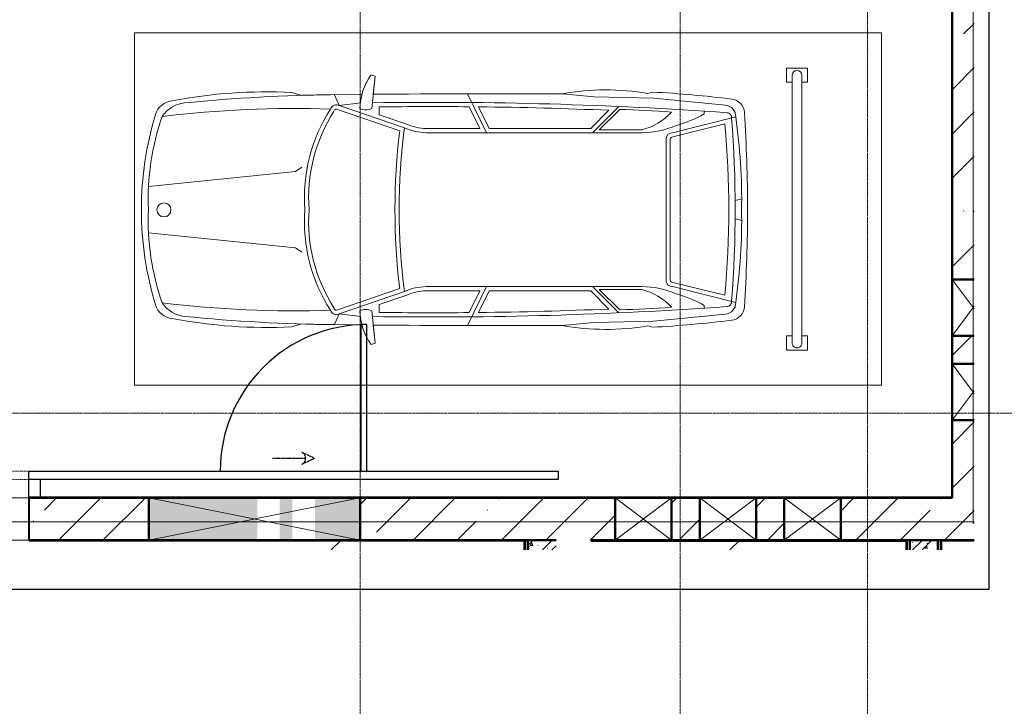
# Model space of a CAD drawing. Header units: millimetres. Extents: x -290 to 116110, y -2975 to 80225.
# Tile 224 of 247: x 88775 to 95761, y 33182 to 38054. Entities that reach past the tile are written whole.
import ezdxf

# ---------------------------------------------------------------- set-up
doc = ezdxf.new("R2010")
doc.units = ezdxf.units.MM
for name, pattern in [('ADSK_Линия сетки', [25, 20, -2.5, 0, -2.5]), ('ADSK_Штриховая_ш2 п1', [3, 2, -1]), ('Штрих_1_1_', [2, 1, -1])]:
    doc.linetypes.add(name, pattern=pattern)
for name, color, linetype, lineweight in [('Двери', 7, 'Continuous', 18), ('Каркас_Импост', 7, 'Continuous', 30), ('Окна', 7, 'Continuous', 18), ('Оси', 7, 'Continuous', 9), ('Открывание', 7, 'Continuous', 30), ('Панель', 7, 'Continuous', 30), ('Парковка', 7, 'Continuous', 18), ('Проем', 7, 'Continuous', 18), ('Стены разрез', 7, 'Continuous', 40), ('Стены штриховка', 7, 'Continuous', 40), ('Тонкие линии', 7, 'Continuous', 18), ('Элементы узлов', 7, 'Continuous', 18)]:
    doc.layers.add(name, color=color, linetype=linetype, lineweight=lineweight)
pattern_1 = [(50, (0, 0), (218.6211678, -19.1267987), [22.86, -251.46]), (355, (0, 0), (-42.2918743, 229.2684153), [18.288, -201.168]), (100.451, (18.22, -1.6), (176.3310746, 210.139632), [19.428, -213.708]), (46.184, (0, 60.96), (325.29495, -50.4516404), [34.29, -377.19]), (96.636, (27.1, 56.76), (284.8830085, 296.912656), [29.142, -320.562]), (351.184, (0, 60.96), (284.8858166, 296.910704), [27.432, -301.752]), (21, (30.48, 45.72), (181.9375257, -122.7183205), [22.86, -251.46]), (326, (30.48, 45.72), (74.1622266, 221.0261817), [18.288, -201.168]), (71.451, (45.64, 35.5), (256.100348, 98.305262), [19.428, -213.708]), (37.5, (0, 0), (3.70638957, 101.46589536), [3.353, -195.377, 3.353, -200.863, -201.93]), (37.5, (0, 0), (3.70638957, 101.46589536), [-402.946, 3.353, -198.577]), (7.5, (0, 0), (80.18357624, 120.2165259), [3.353, -113.081, 3.353, -190.805, -76.962]), (7.5, (0, 0), (80.18357624, 120.2165259), [-310.591, 3.353, -73.609]), (327.5, (-67.97, 0), (162.70864647, -6.87497134), [3.353, -72.847, 3.353, -234.391, -315.468]), (327.5, (-67.97, 0), (162.70864647, -6.87497134), [-313.944, 3.353, -312.115]), (317.5, (-98.45, 0), (177.7546761, 30.511831), [3.353, -95.707, 3.353, -154.534, -224.028]), (317.5, (-98.45, 0), (177.7546761, 30.511831), [-256.946, 3.353, -220.675])]
pattern_2 = [(45, (0, 0), (-101.0278814, 101.0278814), []), (45, (67.35, 0), (-101.0278814, 101.0278814), [])]
pattern_3 = [(0, (0, 0), (406.4, 101.6), [33.528, -271.272, 33.528, -271.272, -1625.6]), (0, (0, 0), (406.4, 101.6), [-609.6, 33.528, -576.072, 33.528, -271.272, -711.2]), (0, (0, 0), (406.4, 101.6), [-1524, 33.528, -169.672, 33.528, -474.472]), (120, (152.4, 50.8), (-291.188181, 301.1527241), [33.528, -271.272, 33.528, -271.272, -1625.6]), (120, (152.4, 50.8), (-291.188181, 301.1527241), [-609.6, 33.528, -576.072, 33.528, -271.272, -711.2]), (120, (152.4, 50.8), (-291.188181, 301.1527241), [-1524, 33.528, -169.672, 33.528, -474.472]), (240, (203.2, 254), (-115.211819, -402.7527241), [33.528, -271.272, 33.528, -271.272, -1625.6]), (240, (203.2, 254), (-115.211819, -402.7527241), [-609.6, 33.528, -576.072, 33.528, -271.272, -711.2]), (240, (203.2, 254), (-115.211819, -402.7527241), [-1524, 33.528, -169.672, 33.528, -474.472])]
pattern_4 = [(45, (0, 0), (-314.308964, 314.308964), []), (45, (314.3, 0), (-314.308964, 314.308964), [555.625, -111.125, 3.353, -107.772])]

# ---------------------------------------------------------------- blocks, each defined once
blk = doc.blocks.new('101_Ворота откатные - _ПЧ_3600х2400_EI60_Л-4279469-B2_-11_400__На лист секция 4_-11_400')
at = {"layer": 'Каркас_Импост', "color": 253, "true_color": 0xaaaaaa}
for p, q in [((-1880, -280), (-1880, -150)), ((-1800, -150), (-1800, -280))]:
    blk.add_line(p, q, dxfattribs=at)
at = {"layer": 'Открывание', "color": 253, "linetype": 'ADSK_Штриховая_ш2 п1', "true_color": 0xaaaaaa}
for p, q in [((-3827.5, -430), (-3736.9, -387.7)), ((-3827.5, -430), (-3736.9, -472.3)), ((-3763.8, -430), (-3527.5, -430))]:
    blk.add_line(p, q, dxfattribs=at)
blk.add_arc((-3717.2, -430), 46.6, 115, 245, dxfattribs=at)
at = {"layer": 'Панель', "color": 253, "true_color": 0xaaaaaa}
for p, q in [((-5555, -280), (-1800, -280)), ((-5555, -340), (-5555, -280)), ((-1800, -340), (-5555, -340)), ((-4197.5, -340), (-4197.5, -1380)), ((-4157.5, -340), (-4157.5, -1380)), ((-1800, -280), (-1800, -340)), ((-4197.5, -1380), (-4157.5, -1380))]:
    blk.add_line(p, q, dxfattribs=at)
at = {"layer": 'Панель', "color": 253, "linetype": 'Штрих_1_1_', "lineweight": 9, "true_color": 0xaaaaaa}
for p, q in [((1875, -280), (-1800, -280)), ((-1800, -340), (1875, -340))]:
    blk.add_line(p, q, dxfattribs=at)
at = {"layer": 'Панель', "color": 253, "true_color": 0xaaaaaa}
blk.add_arc((-4197.5, -340), 1040, 270, 0, dxfattribs=at)
blk = doc.blocks.new('199_Парковочные места 3 класса и МГН - Средний класс-5604842-B2_-11_400__На лист секция 4_-11_400')
at = {"layer": 'Парковка', "color": 253, "true_color": 0xaaaaaa}
for p, q in [((2500, 5300), (0, 5300)), ((0, 5300), (0, 0)), ((2500, 0), (2500, 5300)), ((250, 4775), (350, 4775)), ((250, 4625), (250, 4775)), ((350, 4735), (350, 4775)), ((2150, 4735), (2150, 4775)), ((2150, 4775), (2250, 4775)), ((2250, 4625), (2250, 4775)), ((300, 4735), (2200, 4735)), ((250, 4625), (350, 4625)), ((300, 4665), (2200, 4665)), ((350, 4625), (350, 4665)), ((2150, 4625), (2150, 4665)), ((2150, 4625), (2250, 4625)), ((0, 0), (2500, 0))]:
    blk.add_line(p, q, dxfattribs=at)
for centre, start, end in [((300, 4700), 90, 270), ((2200, 4700), 270, 90)]:
    blk.add_arc(centre, 35, start, end, dxfattribs=at)
at = {"layer": 'Элементы узлов', "color": 253, "true_color": 0xaaaaaa}
for p, q in [((707.7, 3817), (596, 4265.1)), ((1188.1, 4261.3), (1176.6, 4307.4)), ((1319.5, 4261.3), (1331, 4307.4)), ((1799.9, 3817), (1911.6, 4265.1)), ((511.9, 4192.1), (462.6, 3681.8)), ((1995.8, 4192.1), (2045.1, 3681.8)), ((737.9, 3819.8), (645.9, 4188.9)), ((1769.7, 3819.8), (1861.7, 4188.9)), ((574.3, 4041.7), (555, 4041.7)), ((1933.4, 4041.7), (1952.6, 4041.7)), ((1253.8, 3800.9), (753.8, 3800.9)), ((1253.8, 3800.9), (1753.8, 3800.9)), ((1253.8, 3770.9), (753.8, 3770.9)), ((1253.8, 3770.9), (1753.8, 3770.9)), ((419.2, 3675.6), (428.5, 3641.5)), ((428.5, 3641.5), (419.2, 3675.6)), ((462.6, 3681.8), (453.3, 3259.9)), ((2045.1, 3681.8), (2054.4, 3259.9)), ((2088.5, 3675.6), (2079.2, 3641.5)), ((2088.5, 3675.6), (2079.2, 3641.5)), ((687.7, 3297.4), (687.7, 3598.1)), ((707.7, 2069.1), (707.7, 3598.1)), ((1800, 2069.1), (1799.9, 3598.1)), ((1819.9, 3297.4), (1819.9, 3598.1)), ((707.7, 3249.1), (521.7, 3435.1)), ((687.7, 3297.4), (542, 3443)), ((1799.9, 3249.1), (1986, 3435.1)), ((1819.9, 3297.4), (1965.6, 3443)), ((677.7, 3236.7), (548.7, 3365.7)), ((1830, 3236.7), (1959, 3365.7)), ((453.3, 3259.9), (431.6, 3033.4)), ((677.7, 2516.2), (677.7, 3236.7)), ((1830, 2516.2), (1830, 3236.7)), ((2054.4, 3259.9), (2076.1, 3033.4)), ((677.7, 2516.2), (524, 2441.1)), ((1830, 2516.2), (1983.6, 2441.1)), ((707.7, 2497.5), (431.5, 2362.6)), ((677.7, 2449.4), (523.4, 2374)), ((677.7, 2069.4), (677.7, 2449.4)), ((1800, 2497.5), (2076.1, 2362.6)), ((1830, 2069.4), (1830, 2449.4)), ((1830, 2449.4), (1984.3, 2374)), ((515.3, 1452.5), (672.7, 1914.3)), ((580.4, 1736.3), (644.8, 1925.3)), ((1992.3, 1452.5), (1834.9, 1914.3)), ((1927.3, 1736.3), (1862.8, 1925.3)), ((542.8, 1440), (693.3, 1881.5)), ((1964.9, 1440), (1814.4, 1881.5)), ((297.9, 1678.4), (307.5, 1706.8)), ((297.9, 1678.4), (307.5, 1706.8)), ((307.5, 1706.8), (535.8, 1682.8)), ((307.5, 1706.8), (435.2, 1693.4)), ((580.4, 1736.3), (524.7, 1736.3)), ((1927.3, 1736.3), (1982.9, 1736.3)), ((2200.1, 1706.8), (1971.9, 1682.8)), ((2072.4, 1693.4), (2200.1, 1706.8)), ((2209.8, 1678.4), (2200.1, 1706.8)), ((2200.1, 1706.8), (2209.8, 1678.4)), ((435.9, 1612.5), (437.8, 1418.4)), ((437.8, 1418.4), (435.9, 1612.5)), ((2071.8, 1612.5), (2069.9, 1418.4)), ((2071.8, 1612.5), (2069.9, 1418.4)), ((515.3, 1452.5), (496.7, 1604.6)), ((1992.3, 1452.5), (2010.9, 1604.6)), ((515.3, 1452.5), (437.8, 1418.4)), ((1992.3, 1452.5), (2069.9, 1418.4)), ((422.3, 1114.3), (442.5, 1185.5)), ((422.3, 1114.3), (442.5, 1185.5)), ((952.8, 1185.7), (983.8, 1142.3)), ((983.8, 1142.3), (1089.6, 98.7)), ((1523.8, 1142.3), (1418.1, 98.7)), ((1554.8, 1185.7), (1523.8, 1142.3)), ((2085.4, 1114.3), (2065.2, 1185.5)), ((2065.2, 1185.5), (2085.4, 1114.3))]:
    blk.add_line(p, q, dxfattribs=at)
blk.add_circle((1255.7, 208.4), 49.6, dxfattribs=at)
for centre, radius, start, end in [((1249.8, -6442.3), 10791.2, 89.97872, 93.64072), ((1249.8, -6442.3), 10791.2, 89.97872, 93.64072), ((1257.8, -6442.3), 10791.2, 86.35928, 90.02128), ((1257.8, -6442.3), 10791.2, 86.35928, 90.02128), ((571.1, 4224.2), 103.1, 93.64072, 173.11645), ((571.1, 4224.2), 103.1, 93.64072, 173.11645), ((592.6, 4184.1), 81.1, 87.57714, 174.30712), ((1185.4, 179.7), 4127.7, 89.05008, 98.20922), ((1322.3, 179.7), 4127.7, 81.79078, 90.94992), ((1915.1, 4184.1), 81.1, 5.69288, 92.42286), ((1936.5, 4224.2), 103.1, 6.88355, 86.35928), ((1936.5, 4224.2), 103.1, 6.88355, 86.35928), ((9206.1, 3181.8), 8800.8, 173.11645, 176.78329), ((9206.1, 3181.8), 8800.8, 173.11645, 176.78329), ((29999.8, 2117.9), 29507.5, 175.94567, 180.83663), ((599.8, 4201.7), 33.8, 82.90499, 175.94567), ((1253.8, -3792.2), 8053.7, 85.37189, 94.62811), ((1253.8, -2688.8), 6904.6, 84.9489, 95.0511), ((1907.8, 4201.7), 33.8, 4.05433, 97.09501), ((-27492.1, 2117.9), 29507.5, 359.16337, 4.05433), ((-6698.4, 3181.8), 8800.8, 3.21671, 6.88355), ((-6698.4, 3181.8), 8800.8, 3.21671, 6.88355), ((-103, 3648.4), 783.2, 14.41856, 30.14464), ((2610.7, 3648.4), 783.2, 149.85536, 165.58144), ((104.4, 3598.1), 603.3, 359.9999, 24.0001), ((2403.2, 3598.1), 603.3, 155.9999, 180.0001), ((29999.8, 2117.9), 29487.5, 176.7104, 177.42426), ((270, 3491.9), 431, 14.26033, 47.55829), ((753.8, 3817), 46.1, 180, 270), ((753.8, 3817), 16.1, 170.21272, 270), ((1753.8, 3817), 16.1, 270, 9.78728), ((1753.8, 3817), 46.1, 270, 360), ((2237.6, 3491.9), 431, 132.44171, 165.73967), ((-27492.1, 2117.9), 29487.5, 2.57574, 3.2896), ((2197.9, 3346.5), 1793.9, 170.53349, 190.05076), ((2197.9, 3346.5), 1793.9, 170.53349, 190.05076), ((309.7, 3346.5), 1793.9, 349.94924, 9.46651), ((309.7, 3346.5), 1793.9, 349.94924, 9.46651), ((29999.8, 2117.9), 29477.5, 177.57386, 179.37165), ((-27492.1, 2117.9), 29477.5, 0.62835, 2.42614), ((122294.8, 2693.9), 121863.7, 179.840376, 180.470422), ((122294.8, 2693.9), 121863.7, 179.840376, 180.470422), ((-119787.1, 2693.9), 121863.7, 359.529578, 0.159624), ((-119787.1, 2693.9), 121863.7, 359.529578, 0.159624), ((29999.8, 2117.9), 29477.5, 179.50208, 180.74176), ((-27492.1, 2117.9), 29477.5, 359.25824, 0.49792), ((308.1, 2077.9), 369.7, 335.61396, 358.68292), ((308.1, 2077.9), 399.7, 335.8269, 358.73332), ((2199.5, 2077.9), 399.7, 181.26668, 204.1731), ((2199.5, 2077.9), 369.7, 181.31708, 204.38604), ((1253.8, 6444.6), 4567.5, 262.69112, 277.30914), ((1253.8, 6444.6), 4597.5, 262.99667, 277.00359), ((545.7, 2019.9), 421.9, 234.03344, 268.65511), ((545.7, 2019.9), 421.9, 234.03344, 254.91982), ((444.1, 1640.4), 100.9, 335.18442, 24.81558), ((2063.5, 1640.4), 100.9, 155.18442, 204.81558), ((1962, 2019.9), 421.9, 271.34489, 305.96656), ((1962, 2019.9), 421.9, 285.08018, 305.96656), ((12318.1, 1542.7), 11881, 180.5997, 185.74132), ((12318.1, 1542.7), 11881, 180.5997, 181.72311), ((555, 1431.5), 44.9, 152.07654, 249.86273), ((555, 1431.5), 14.9, 145.34334, 249.86273), ((1172.2, 2380), 1145.5, 237.43771, 274.08639), ((1335.5, 2380), 1145.5, 265.91361, 302.76957), ((1952.7, 1431.5), 14.9, 280.82416, 34.65666), ((1952.7, 1431.5), 44.9, 290.13727, 27.92346), ((-9810.4, 1542.7), 11881, 354.25868, 359.4003), ((-9810.4, 1542.7), 11881, 358.27689, 359.4003), ((8357.7, 1141), 7822.1, 178.18053, 186.93909), ((1172.2, 2380), 1175.5, 237.43771, 273.98192), ((1335.5, 2380), 1175.5, 266.01808, 302.56229), ((-5850.1, 1141), 7822.1, 353.06091, 1.81947), ((3990.7, 937.1), 3572.9, 177.15703, 190.80498), ((3990.7, 937.1), 3572.9, 177.15703, 190.80498), ((-1483.1, 937.1), 3572.9, 349.19502, 2.84297), ((-1483.1, 937.1), 3572.9, 349.19502, 2.84297), ((710.3, 375.7), 214.7, 185.74132, 236.84435), ((1797.4, 375.7), 214.7, 303.15565, 354.25868), ((617.5, 279.1), 136.8, 184.93354, 253.12837), ((617.5, 279.1), 136.8, 184.93354, 253.12837), ((1890.2, 279.1), 136.8, 286.87163, 355.06646), ((1890.2, 279.1), 136.8, 286.87163, 355.06646), ((1253.8, 2377.4), 2329.4, 253.12837, 269.9999), ((1253.8, 2377.4), 2329.4, 253.12837, 269.9999), ((1178.2, 1868.5), 1772, 250.71315, 272.44644), ((1329.5, 1868.5), 1772, 267.55356, 289.28685), ((1253.8, 2377.4), 2329.4, 270.0001, 286.87163), ((1253.8, 2377.4), 2329.4, 270.0001, 286.87163)]:
    blk.add_arc(centre, radius, start, end, dxfattribs=at)
blk = doc.blocks.new('135_SLK_GD_AR_rvt-1-B2_-11_400__На лист секция 4_-11_400')
at = {"layer": 'Стены разрез', "lineweight": 9, "true_color": 0xaaaaaa}
h = blk.add_hatch(dxfattribs=at)
h.set_pattern_fill('FP_5', color=253, style=0, pattern_type=2)
h.set_pattern_definition(pattern_3)
h.paths.add_polyline_path([(-13043238.6, -9264670.3), (-13043219.7, -9264670.3), (-13043219.7, -9264600.3), (-13043239.7, -9264600.3), (-13043239.7, -9264670.3)])
h = blk.add_hatch(dxfattribs=at)
h.set_pattern_fill('FP_1', color=253, style=0, pattern_type=2)
h.set_pattern_definition(pattern_1)
h.paths.add_polyline_path([(-13043219.7, -9264670.3), (-13043019.7, -9264670.3), (-13043019.7, -9264600.3), (-13043219.7, -9264600.3)])
h = blk.add_hatch(dxfattribs=at)
h.set_pattern_fill('FP_2', color=253, style=0, pattern_type=2)
h.set_pattern_definition(pattern_2)
h.paths.add_polyline_path([(-13043219.7, -9264670.3), (-13043019.7, -9264670.3), (-13043019.7, -9264600.3), (-13043219.7, -9264600.3)])
h = blk.add_hatch(dxfattribs=at)
h.set_pattern_fill('FP_5', color=253, style=0, pattern_type=2)
h.set_pattern_definition(pattern_3)
h.paths.add_polyline_path([(-13040529.4, -9264670.3), (-13040509.7, -9264670.3), (-13040509.7, -9264600.3), (-13040529.7, -9264600.3), (-13040529.7, -9264670.3)])
h = blk.add_hatch(dxfattribs=at)
h.set_pattern_fill('FP_1', color=253, style=0, pattern_type=2)
h.set_pattern_definition(pattern_1)
h.paths.add_polyline_path([(-13040309.7, -9264670.3), (-13040309.7, -9264600.3), (-13040509.7, -9264600.3), (-13040509.7, -9264670.3), (-13040312.4, -9264670.3)])
h = blk.add_hatch(dxfattribs=at)
h.set_pattern_fill('FP_2', color=253, style=0, pattern_type=2)
h.set_pattern_definition(pattern_2)
h.paths.add_polyline_path([(-13040309.7, -9264670.3), (-13040309.7, -9264600.3), (-13040509.7, -9264600.3), (-13040509.7, -9264670.3), (-13040312.4, -9264670.3)])
h = blk.add_hatch(dxfattribs=at)
h.set_pattern_fill('FP_5', color=253, style=0, pattern_type=2)
h.set_pattern_definition(pattern_3)
h.paths.add_polyline_path([(-13040309.7, -9264670.3), (-13040289.7, -9264670.3), (-13040289.7, -9264600.3), (-13040309.7, -9264600.3)])
at = {"layer": 'Стены разрез', "color": 253, "true_color": 0xaaaaaa}
for p, q in [((-13040211.7, -9253670.3), (-13040211.7, -9264298.3)), ((-13040209.7, -9262750.3), (-13040209.7, -9258450.3)), ((-13040209.7, -9263350.3), (-13040209.7, -9263150.3)), ((-13040209.7, -9264298.3), (-13040209.7, -9263750.3)), ((-13040211.7, -9264298.3), (-13046759.7, -9264298.3)), ((-13046759.7, -9264298.3), (-13046759.7, -9264300.3)), ((-13046759.7, -9264300.3), (-13045909.7, -9264300.3)), ((-13044409.7, -9264300.3), (-13042599.7, -9264300.3)), ((-13042199.7, -9264300.3), (-13041999.7, -9264300.3)), ((-13041599.7, -9264300.3), (-13041399.7, -9264300.3)), ((-13040999.7, -9264300.3), (-13040209.7, -9264300.3)), ((-13040209.7, -9264300.3), (-13040209.7, -9264298.3)), ((-13045909.7, -9264600.3), (-13046759.7, -9264600.3)), ((-13046759.7, -9264600.3), (-13046759.7, -9264602.3)), ((-13046759.7, -9264602.3), (-13043244.7, -9264602.3)), ((-13043244.7, -9264600.3), (-13044409.7, -9264600.3)), ((-13043219.7, -9264600.3), (-13043244.7, -9264600.3)), ((-13043244.7, -9264600.3), (-13043244.7, -9264670.3)), ((-13043244.7, -9264602.3), (-13043244.7, -9264600.3)), ((-13043019.7, -9264600.3), (-13043219.7, -9264600.3)), ((-13042599.7, -9264600.3), (-13042769.7, -9264600.3)), ((-13042769.7, -9264605.3), (-13040534.7, -9264605.3)), ((-13041999.7, -9264600.3), (-13042199.7, -9264600.3)), ((-13041399.7, -9264600.3), (-13041599.7, -9264600.3)), ((-13040529.7, -9264600.3), (-13040999.7, -9264600.3)), ((-13040534.7, -9264605.3), (-13040534.7, -9264670.3)), ((-13040509.7, -9264600.3), (-13040529.7, -9264600.3)), ((-13040509.7, -9264600.3), (-13040509.7, -9264605.3)), ((-13040309.7, -9264600.3), (-13040509.7, -9264600.3)), ((-13040309.7, -9264670.3), (-13040309.7, -9264600.3)), ((-13040309.7, -9264600.3), (-13040309.7, -9264670.3)), ((-13040284.7, -9264600.3), (-13040309.7, -9264600.3)), ((-13040052.9, -9264600.3), (-13040284.7, -9264600.3)), ((-13040284.7, -9264600.3), (-13040284.7, -9264602.3)), ((-13040284.7, -9264670.3), (-13040284.7, -9264600.3)), ((-13040284.7, -9264602.3), (-13040052.9, -9264602.3))]:
    blk.add_line(p, q, dxfattribs=at)
at = {"layer": 'Стены штриховка', "color": 253, "true_color": 0xaaaaaa}
for p, q in [((-13043239.7, -9264600.3), (-13043239.7, -9264670.3)), ((-13043219.7, -9264600.3), (-13043219.7, -9264670.3)), ((-13043219.7, -9264670.3), (-13043219.7, -9264600.3)), ((-13040529.7, -9264600.3), (-13040529.7, -9264605.3)), ((-13040529.7, -9264605.3), (-13040529.7, -9264670.3)), ((-13040509.7, -9264605.3), (-13040509.7, -9264600.3)), ((-13040509.7, -9264605.3), (-13040509.7, -9264670.3)), ((-13040509.7, -9264670.3), (-13040509.7, -9264605.3)), ((-13040289.7, -9264670.3), (-13040289.7, -9264600.3))]:
    blk.add_line(p, q, dxfattribs=at)
at = {"layer": 'Двери', "color": 253, "lineweight": 18, "true_color": 0xaaaaaa, "rotation": 180}
blk.add_blockref('101_Ворота откатные - _ПЧ_3600х2400_EI60_Л-4279469-B2_-11_400__На лист секция 4_-11_400', (-13048559.7, -9264450.3), dxfattribs=at)
at = {"layer": 'Парковка', "color": 253, "lineweight": 18, "true_color": 0xaaaaaa, "rotation": 270.0000000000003}
blk.add_blockref('199_Парковочные места 3 класса и МГН - Средний класс-5604842-B2_-11_400__На лист секция 4_-11_400', (-13046009.7, -9261001.5), dxfattribs=at)
blk = doc.blocks.new('ADSK_Дверь_Проем - ADSK_Дверь_Проем-1755913-B2_-11_400__На лист секция 4_-11_400')
at = {"layer": 'Проем', "color": 253, "true_color": 0xaaaaaa}
for p, q in [((-1800, 150), (1800, 150)), ((-1800, -150), (1800, -150))]:
    blk.add_line(p, q, dxfattribs=at)
blk = doc.blocks.new('231_Отверстие прямоуг _Окно_Стена_ - Отверстие-2046231-B2_-11_400__На лист секция 4_-11_400')
at = {"layer": 'Окна', "color": 253, "lineweight": 50, "true_color": 0xaaaaaa}
for p, q in [((-75, -150), (-75, 150)), ((-75, 150), (325, 150)), ((325, 150), (325, -150)), ((325, -150), (-75, -150))]:
    blk.add_line(p, q, dxfattribs=at)
at = {"layer": 'Элементы узлов', "color": 253, "true_color": 0xaaaaaa}
for p, q in [((-75, 150), (-75, -150)), ((325, 150), (-75, 150)), ((325, 150), (-75, -150)), ((-75, 150), (325, -150)), ((325, 150), (325, -150)), ((-75, -150), (325, -150))]:
    blk.add_line(p, q, dxfattribs=at)
blk = doc.blocks.new('231_Отверстие прямоуг _Окно_Стена_ - Отверстие-V119-B2_-11_400__На лист секция 4_-11_400')
at = {"layer": 'Окна', "color": 253, "lineweight": 50, "true_color": 0xaaaaaa}
for p, q in [((-75, -6.7), (-75, 150)), ((-75, 150), (325, 150)), ((325, 150), (325, -6.7))]:
    blk.add_line(p, q, dxfattribs=at)
at = {"layer": 'Элементы узлов', "color": 253, "true_color": 0xaaaaaa}
for p, q in [((-75, 150), (-75, -6.7)), ((325, 150), (-75, 150)), ((-75, 150), (134, -6.7)), ((325, 150), (116, -6.7)), ((325, 150), (325, -6.7))]:
    blk.add_line(p, q, dxfattribs=at)
blk = doc.blocks.new('231_Отверстие прямоуг _Окно_Стена_ - Отверстие-2042421-B2_-11_400__На лист секция 4_-11_400')
at = {"layer": 'Элементы узлов', "true_color": 0xffffaa}
h = blk.add_hatch(color=51, dxfattribs=at)
h.paths.add_polyline_path([(657.4, -150), (875, -150), (875, 150), (555, 150), (555, -150), (560, -150)])
h.paths.add_polyline_path([(-46.5, -150), (145, -150), (145, 150), (-625, 150), (-625, -150), (-398.5, -150)])
h.paths.add_polyline_path([(390, -150), (395, -150), (395, 150), (305, 150), (305.4, -150), (310, -150)])
at = {"layer": 'Элементы узлов', "color": 253, "lineweight": 50, "true_color": 0xaaaaaa}
for p, q in [((-625, -150), (-625, 150)), ((-625, 150), (875, 150)), ((875, 150), (875, -150)), ((875, -150), (-625, -150))]:
    blk.add_line(p, q, dxfattribs=at)
at = {"layer": 'Элементы узлов', "color": 253, "true_color": 0xaaaaaa}
for p, q in [((-625, 150), (-625, -150)), ((875, 150), (-625, 150)), ((875, 150), (-625, -150)), ((-625, 150), (875, -150)), ((875, 150), (875, -150)), ((-625, -150), (875, -150))]:
    blk.add_line(p, q, dxfattribs=at)
blk = doc.blocks.new('135_SLK_GD_KR_rvt-1-B2_-11_400__На лист секция 4_-11_400')
at = {"layer": 'Стены разрез', "lineweight": 9, "true_color": 0xaaaaaa}
h = blk.add_hatch(dxfattribs=at)
h.set_pattern_fill('FP_12', color=253, style=0, pattern_type=2)
h.set_pattern_definition(pattern_4)
h.paths.add_polyline_path([(-13040052.9, -9264300.3), (-13040052.9, -9263750.3), (-13040209.7, -9263750.3), (-13040209.7, -9264300.3), (-13040059.7, -9264300.3)])
h.paths.add_polyline_path([(-13040052.9, -9263350.3), (-13040052.9, -9263150.3), (-13040209.7, -9263150.3), (-13040209.7, -9263350.3), (-13040059.7, -9263350.3)])
h.paths.add_polyline_path([(-13040059.7, -9262750.3), (-13040052.9, -9262750.3), (-13040052.9, -9258450.3), (-13040209.7, -9258450.3), (-13040209.7, -9262750.3)])
h.paths.add_polyline_path([(-13040052.9, -9256350.3), (-13040052.9, -9253920.3), (-13040209.7, -9253920.3), (-13040209.7, -9256350.3), (-13040059.7, -9256350.3)])
h.paths.add_polyline_path([(-13040052.9, -9252470.3), (-13040052.9, -9250350.3), (-13040209.7, -9250350.3), (-13040209.7, -9252470.3), (-13040059.7, -9252470.3)])
h = blk.add_hatch(dxfattribs=at)
h.set_pattern_fill('FP_12', color=253, style=0, pattern_type=2)
h.set_pattern_definition(pattern_4)
h.paths.add_polyline_path([(-13040052.9, -9264600.3), (-13040052.9, -9264300.3), (-13040999.7, -9264300.3), (-13040999.7, -9264600.3), (-13040059.7, -9264600.3)])
h.paths.add_polyline_path([(-13041999.7, -9264600.3), (-13041999.7, -9264300.3), (-13042199.7, -9264300.3), (-13042199.7, -9264600.3)])
h.paths.add_polyline_path([(-13043019.7, -9264600.3), (-13042599.7, -9264600.3), (-13042599.7, -9264300.3), (-13044409.7, -9264300.3), (-13044409.7, -9264600.3), (-13044275.3, -9264600.3)])
h.paths.add_polyline_path([(-13041399.7, -9264600.3), (-13041399.7, -9264300.3), (-13041599.7, -9264300.3), (-13041599.7, -9264600.3)])
h.paths.add_polyline_path([(-13045909.7, -9264600.3), (-13045909.7, -9264300.3), (-13046759.7, -9264300.3), (-13046759.7, -9264600.3)])
h.paths.add_polyline_path([(-13050359.7, -9264600.3), (-13050359.7, -9264300.3), (-13050759.7, -9264300.3), (-13050759.7, -9264600.3)])
h.paths.add_polyline_path([(-13051682.2, -9264600.3), (-13050959.7, -9264600.3), (-13050959.7, -9264300.3), (-13051752.9, -9264300.3), (-13051752.9, -9264600.3)])
at = {"layer": 'Стены разрез', "color": 253, "true_color": 0xaaaaaa}
for p, q in [((-13040209.7, -9258450.3), (-13040209.7, -9262750.3)), ((-13040209.7, -9263150.3), (-13040209.7, -9263350.3)), ((-13040209.7, -9263750.3), (-13040209.7, -9264300.3)), ((-13045909.7, -9264300.3), (-13046759.7, -9264300.3)), ((-13046759.7, -9264300.3), (-13046759.7, -9264600.3)), ((-13042599.7, -9264300.3), (-13044409.7, -9264300.3)), ((-13041999.7, -9264300.3), (-13042199.7, -9264300.3)), ((-13041399.7, -9264300.3), (-13041599.7, -9264300.3)), ((-13040209.7, -9264300.3), (-13040999.7, -9264300.3)), ((-13046759.7, -9264600.3), (-13045909.7, -9264600.3)), ((-13044409.7, -9264600.3), (-13043019.7, -9264600.3)), ((-13042769.7, -9264600.3), (-13042599.7, -9264600.3)), ((-13042199.7, -9264600.3), (-13041999.7, -9264600.3)), ((-13041599.7, -9264600.3), (-13041399.7, -9264600.3)), ((-13040999.7, -9264600.3), (-13040052.9, -9264600.3))]:
    blk.add_line(p, q, dxfattribs=at)
at = {"layer": 'Двери', "color": 7, "lineweight": 18, "true_color": 0xffffff, "rotation": 180}
blk.add_blockref('ADSK_Дверь_Проем - ADSK_Дверь_Проем-1755913-B2_-11_400__На лист секция 4_-11_400', (-13048559.7, -9264450.3), dxfattribs=at)
at = {"layer": 'Окна', "color": 7, "lineweight": 18, "true_color": 0xffffff, "rotation": 89.99999999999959}
for p in [(-13040059.7, -9263075.3), (-13040059.7, -9263675.3)]:
    blk.add_blockref('231_Отверстие прямоуг _Окно_Стена_ - Отверстие-V119-B2_-11_400__На лист секция 4_-11_400', p, dxfattribs=at)
at = {"layer": 'Окна', "color": 7, "lineweight": 18, "true_color": 0xffffff}
for name, p in [('231_Отверстие прямоуг _Окно_Стена_ - Отверстие-2042421-B2_-11_400__На лист секция 4_-11_400', (-13045284.7, -9264450.3)), ('231_Отверстие прямоуг _Окно_Стена_ - Отверстие-2046231-B2_-11_400__На лист секция 4_-11_400', (-13042524.7, -9264450.3)), ('231_Отверстие прямоуг _Окно_Стена_ - Отверстие-2046231-B2_-11_400__На лист секция 4_-11_400', (-13041924.7, -9264450.3)), ('231_Отверстие прямоуг _Окно_Стена_ - Отверстие-2046231-B2_-11_400__На лист секция 4_-11_400', (-13041324.7, -9264450.3))]:
    blk.add_blockref(name, p, dxfattribs=at)
blk = doc.blocks.new('A$Cc005853f')
at = {"layer": 'Элементы узлов', "lineweight": 9, "true_color": 0xaaaaaa}
h = blk.add_hatch(dxfattribs=at)
h.set_pattern_fill('FP_96', color=253, style=0, pattern_type=2)
h.set_pattern_definition([(45, (13133512.8, 9298039.8), (-2121.32034, 2121.32034), []), (135, (13133512.8, 9298039.8), (-2121.32034, -2121.32034), [])])
h.paths.add_polyline_path([(93459.8, 33559.4), (93459.8, 34289.4), (93453.1, 34289.4), (93453.1, 33559.4)])
h.paths.add_polyline_path([(93459.8, 34689.4), (93459.8, 34889.4), (93453.1, 34889.4), (93453.1, 34689.4)])
h.paths.add_polyline_path([(93459.8, 35289.4), (93459.8, 39589.4), (93453.1, 39589.4), (93453.1, 35289.4)])
h.paths.add_polyline_path([(93459.8, 41689.4), (93459.8, 44119.4), (93453.1, 44119.4), (93453.1, 41689.4)])
h.paths.add_polyline_path([(93459.8, 44369.4), (93459.8, 47869.4), (82559.8, 47869.4), (82559.8, 64569.4), (91235.8, 64569.4), (91235.8, 74867.5), (85958.2, 74867.5), (86058.1, 74439.4), (91053.1, 74439.4), (91053.1, 67639.4), (86503.1, 67639.4), (86503.1, 64939.4), (82103.1, 64939.4), (82103.1, 47739.4), (93453.1, 47739.4), (93453.1, 44369.4)])
h.paths.add_polyline_path([(82198.2, 49087.2), (82163.1, 49087.4), (82163.1, 49354), (82343.1, 49887.2), (82343.1, 49887.2), (82343.1, 49620.7), (82163.1, 49087.4), (82343.1, 49087.2)])
h = blk.add_hatch(dxfattribs=at)
h.set_pattern_fill('FP_95', color=253, style=0, pattern_type=2)
h.set_pattern_definition([(45, (13133512.8, 9298039.8), (-1414.21356, 1414.21356), [])])
h.paths.add_polyline_path([(65303.9, 3359.8), (69759.8, 3359.8), (69759.8, 27120.1), (70859.8, 27120.1), (70859.8, 35969.4), (73153.1, 35969.4), (73153.1, 35999.4), (76153.1, 35999.4), (76153.1, 35969.4), (81703.1, 35969.4), (81703.1, 36089.4), (70603.1, 36089.4), (70603.1, 27789.4), (69203.1, 27789.4), (69203.1, 5464.4), (63053.1, 5464.4), (61245.4, 3831.1), (61671.2, 3359.8), (63896.1, 3359.8)])
h.paths.add_polyline_path([(87603.1, 33369.4), (93459.8, 33369.4), (93459.8, 33569.4), (92513.1, 33569.4), (92513.1, 33439.4), (92113.1, 33439.4), (92113.1, 33569.4), (91913.1, 33569.4), (91913.1, 33439.4), (91513.1, 33439.4), (91513.1, 33569.4), (91313.1, 33569.4), (91313.1, 33439.4), (90913.1, 33439.4), (90913.1, 33569.4), (89103.1, 33569.4), (89103.1, 33439.4), (87603.1, 33439.4), (87603.1, 33569.4), (82753.1, 33569.4), (82753.1, 33439.4), (82553.1, 33439.4), (82553.1, 33569.4), (81759.8, 33569.4), (81759.8, 33369.4), (82753.1, 33369.4)])
at = {"layer": 'Оси', "color": 253, "linetype": 'ADSK_Линия сетки', "true_color": 0xaaaaaa}
for p, q in [((89103.1, 2607.6), (89103.1, 77427.4)), ((91373.1, 2607.6), (91373.1, 77427.4)), ((92703.1, 2607.6), (92703.1, 77427.4)), ((96019.7, 34339.4), (2672.1, 34339.4))]:
    blk.add_line(p, q, dxfattribs=at)
at = {"layer": 'Тонкие линии', "color": 253, "true_color": 0xaaaaaa}
for p, q in [((93453.1, 47739.4), (93453.1, 33559.4)), ((93459.8, 33569.4), (81759.8, 33569.4)), ((93453.1, 33559.4), (93459.8, 33559.4))]:
    blk.add_line(p, q, dxfattribs=at)
at = {"lineweight": 5}
for name in ['135_SLK_GD_KR_rvt-1-B2_-11_400__На лист секция 4_-11_400', '135_SLK_GD_AR_rvt-1-B2_-11_400__На лист секция 4_-11_400']:
    blk.add_blockref(name, (13133512.8, 9298039.8), dxfattribs=at)

msp = doc.modelspace()

# ---------------------------------------------------------------- block references
msp.add_blockref('A$Cc005853f', (2087, 921.7))

# ---------------------------------------------------------------- next in the draw order: linework, layer by layer
for p, q in [((95654.3, 34013.7), (95654.3, 48902.7)), ((83825.8, 34013.7), (95654.3, 34013.7))]:
    msp.add_line(p, q)

doc.saveas('drawing.dxf')
